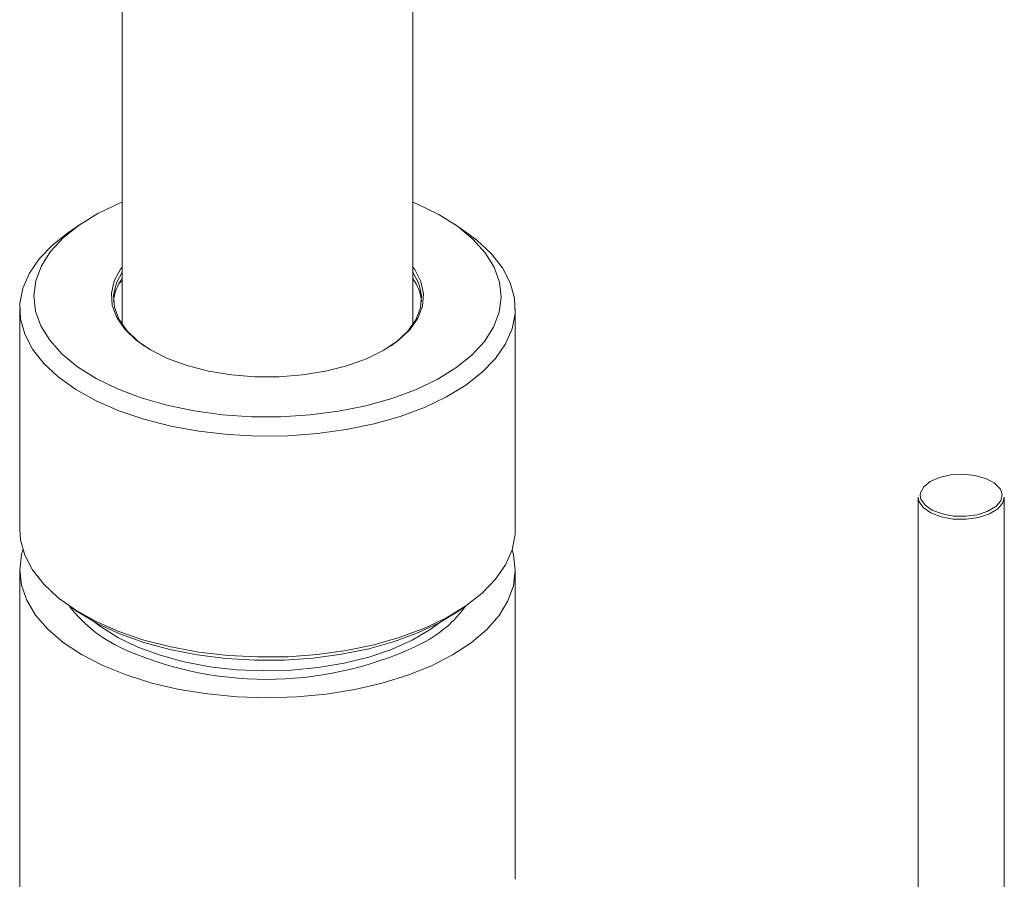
# Paper-space layout '_Trimetric' of a CAD drawing. Header units: millimetres. Extents: x -208 to 82, y -12 to 345.
# Tile 2 of 3: x -23 to 68, y 87 to 166. Entities that reach past the tile are written whole.
import ezdxf

# ---------------------------------------------------------------- set-up
doc = ezdxf.new("R2010")
doc.units = ezdxf.units.MM

psp = doc.layouts.new('_Trimetric')

# ---------------------------------------------------------------- linework, layer by layer
at = {"color": 7, "linetype": 'Continuous', "lineweight": 15}
for p, q in [((-13.5, 206.65), (-13.5, 138.061)), ((13.5, 138.061), (13.5, 206.65)), ((-17.346, 147.377), (-18.385, 146.665)), ((18.385, 146.665), (17.346, 147.377)), ((-23, 139.547), (-23, 119.061)), ((23, 119.061), (23, 139.547)), ((-13.644, 138.285), (-13.5, 138.353)), ((60.386, 122.048), (60.386, 70.07)), ((68.386, 70.29), (68.386, 122.048)), ((-23, 115.289), (-23, 0)), ((23, 86.605), (23, 115.289)), ((-18.385, 111.943), (-17.666, 111.45)), ((17.666, 111.45), (18.385, 111.943))]:
    psp.add_line(p, q, dxfattribs=at)
at = {"color": 7, "linetype": 'Continuous', "lineweight": 15, "flags": 128}
for points in [[(13.746, 132.013), (11.533, 131.194), (9.139, 130.524), (6.6, 130.014), (3.957, 129.672), (1.252, 129.503), (-1.473, 129.511), (-4.175, 129.694), (-6.811, 130.05), (-9.34, 130.573), (-11.721, 131.255), (-13.918, 132.086), (-15.894, 133.052), (-17.621, 134.138), (-19.069, 135.327), (-20.217, 136.6), (-21.046, 137.937), (-21.543, 139.317), (-21.7, 140.718), (-21.515, 142.119), (-20.99, 143.496), (-20.135, 144.829), (-18.962, 146.095), (-17.49, 147.277), (-15.742, 148.354), (-13.746, 149.309), (-13.5, 149.411)], [(13.5, 149.411), (13.918, 149.236), (15.894, 148.27), (17.621, 147.184), (19.069, 145.995), (20.217, 144.722), (21.046, 143.385), (21.543, 142.005), (21.7, 140.604), (21.515, 139.204), (20.99, 137.826), (20.135, 136.494), (18.962, 135.227), (17.49, 134.046), (15.742, 132.969), (13.746, 132.013)], [(14.57, 130.381), (12.318, 129.543), (9.887, 128.851), (7.312, 128.316), (4.63, 127.944), (1.881, 127.741), (-0.896, 127.71), (-3.659, 127.852), (-6.37, 128.164), (-8.987, 128.643), (-11.474, 129.28), (-13.793, 130.067), (-15.911, 130.993), (-17.797, 132.043), (-19.423, 133.202), (-20.766, 134.454), (-21.807, 135.781), (-22.529, 137.162), (-22.923, 138.578), (-22.983, 140.008), (-22.707, 141.432), (-22.1, 142.828), (-21.171, 144.176), (-19.934, 145.456), (-18.405, 146.651), (-18.385, 146.665)], [(18.385, 146.665), (19.423, 145.891), (20.766, 144.639), (21.807, 143.313), (22.529, 141.932), (22.923, 140.516), (22.983, 139.086), (22.707, 137.662), (22.1, 136.266), (21.171, 134.918), (19.934, 133.637), (18.405, 132.443), (16.609, 131.352), (14.57, 130.381)], [(9.185, 134.883), (7.365, 134.228), (5.372, 133.725), (3.253, 133.383), (1.058, 133.213), (-1.162, 133.217), (-3.355, 133.396), (-5.469, 133.745), (-7.454, 134.256), (-9.266, 134.917), (-10.86, 135.713), (-12.199, 136.624), (-13.253, 137.631), (-13.995, 138.708), (-14.41, 139.831), (-14.487, 140.974), (-14.225, 142.109), (-13.629, 143.211), (-13.5, 143.386)], [(-13.5, 142.919), (-14.029, 141.918), (-14.287, 140.798), (-14.211, 139.671), (-13.802, 138.564), (-13.07, 137.501), (-12.031, 136.509), (-11.431, 136.064)], [(13.5, 143.386), (13.664, 143.16), (14.245, 142.057), (14.491, 140.92), (14.398, 139.778), (13.968, 138.656), (13.21, 137.582), (12.142, 136.579), (10.79, 135.672), (9.185, 134.883)], [(11.431, 136.064), (11.975, 136.464), (13.028, 137.453), (13.775, 138.513), (14.2, 139.619), (14.291, 140.745), (14.048, 141.866), (13.5, 142.919)], [(-13.745, 141.922), (-13.702, 141.943), (-13.5, 142.039)], [(68.023, 122.787), (67.972, 122.867), (67.442, 123.383), (66.64, 123.795), (65.638, 124.067), (64.525, 124.175), (63.4, 124.11), (62.362, 123.876), (61.504, 123.495), (60.902, 123.001), (60.609, 122.438), (60.586, 122.199)], [(62.519, 120.226), (61.559, 120.591), (60.85, 121.084), (60.456, 121.664), (60.386, 122.048)], [(68.386, 122.048), (68.25, 121.516), (67.774, 120.953), (66.997, 120.488), (65.988, 120.16), (64.836, 120.001), (63.645, 120.024), (62.519, 120.226)], [(14.57, 109.895), (12.318, 109.057), (9.887, 108.365), (7.312, 107.829), (4.63, 107.457), (1.881, 107.254), (-0.896, 107.224), (-3.659, 107.366), (-6.37, 107.678), (-8.987, 108.156), (-11.474, 108.794), (-13.793, 109.581), (-15.911, 110.506), (-17.797, 111.557), (-19.423, 112.716), (-20.766, 113.968), (-21.807, 115.294), (-22.529, 116.676), (-22.923, 118.092), (-23, 119.061)], [(23, 119.061), (22.983, 118.599), (22.707, 117.176), (22.1, 115.78), (21.171, 114.432), (19.934, 113.151), (18.405, 111.957), (16.609, 110.866), (14.57, 109.895)], [(22.707, 117.175), (22.838, 116.691), (23, 115.263), (22.826, 113.835), (22.319, 112.428), (21.487, 111.064), (20.342, 109.761), (18.899, 108.538), (17.182, 107.414), (15.213, 106.405), (13.023, 105.525), (10.643, 104.788), (8.108, 104.204), (5.454, 103.781), (2.721, 103.526), (-0.051, 103.443), (-2.823, 103.533), (-5.554, 103.794), (-8.204, 104.222), (-10.734, 104.812), (-13.108, 105.555), (-15.29, 106.44), (-17.25, 107.454), (-18.958, 108.582), (-20.389, 109.807), (-21.523, 111.113), (-22.344, 112.48), (-22.838, 113.887), (-23, 115.315), (-22.826, 116.743), (-22.707, 117.175)], [(14, 109.482), (11.792, 108.662), (9.406, 107.989), (6.877, 107.472), (4.244, 107.119), (1.546, 106.935), (-1.175, 106.923), (-3.878, 107.083), (-6.522, 107.414), (-9.067, 107.909), (-11.475, 108.561), (-13.709, 109.361), (-15.736, 110.297), (-17.523, 111.353), (-17.666, 111.45)], [(17.666, 111.45), (15.995, 110.435), (14, 109.482)]]:
    psp.add_lwpolyline(points, dxfattribs=at)
at = {"color": 8, "linetype": 'Continuous', "lineweight": 15, "flags": 128}
for points in [[(62.612, 120.489), (63.682, 120.296), (64.814, 120.275), (65.907, 120.426), (66.866, 120.737), (67.605, 121.179), (68.057, 121.714), (68.183, 122.294), (68.023, 122.787)], [(60.586, 122.199), (60.652, 121.855), (61.027, 121.304), (61.7, 120.835), (62.612, 120.489)], [(-15.99, 110.432), (-15.493, 110.053), (-13.889, 109.04), (-12.037, 108.146), (-9.97, 107.387), (-7.725, 106.777), (-5.342, 106.327), (-2.864, 106.044), (-0.335, 105.933), (2.2, 105.998), (4.695, 106.235), (7.107, 106.642), (9.393, 107.211), (11.51, 107.932), (13.422, 108.792), (15.095, 109.775), (15.99, 110.432)]]:
    psp.add_lwpolyline(points, dxfattribs=at)
at = {"color": 7, "linetype": 'Continuous', "lineweight": 15}
for centre, radius, start, end in [((-9.876, 139.766), 4.433, 144.84871, 174.52116), ((9.889, 139.772), 4.419, 5.43033, 35.1998), ((-0.076, 137.96), 32.808, 246.6996, 296.21876)]:
    psp.add_arc(centre, radius, start, end, dxfattribs=at)
at = {"color": 8, "linetype": 'Continuous', "lineweight": 15}
for centre, radius, start, end in [((-7.941, 119.965), 13.17, 217.52235, 247.16055), ((9.201, 118.6), 11.344, 297.38611, 324.07172)]:
    psp.add_arc(centre, radius, start, end, dxfattribs=at)

doc.saveas('drawing.dxf')
